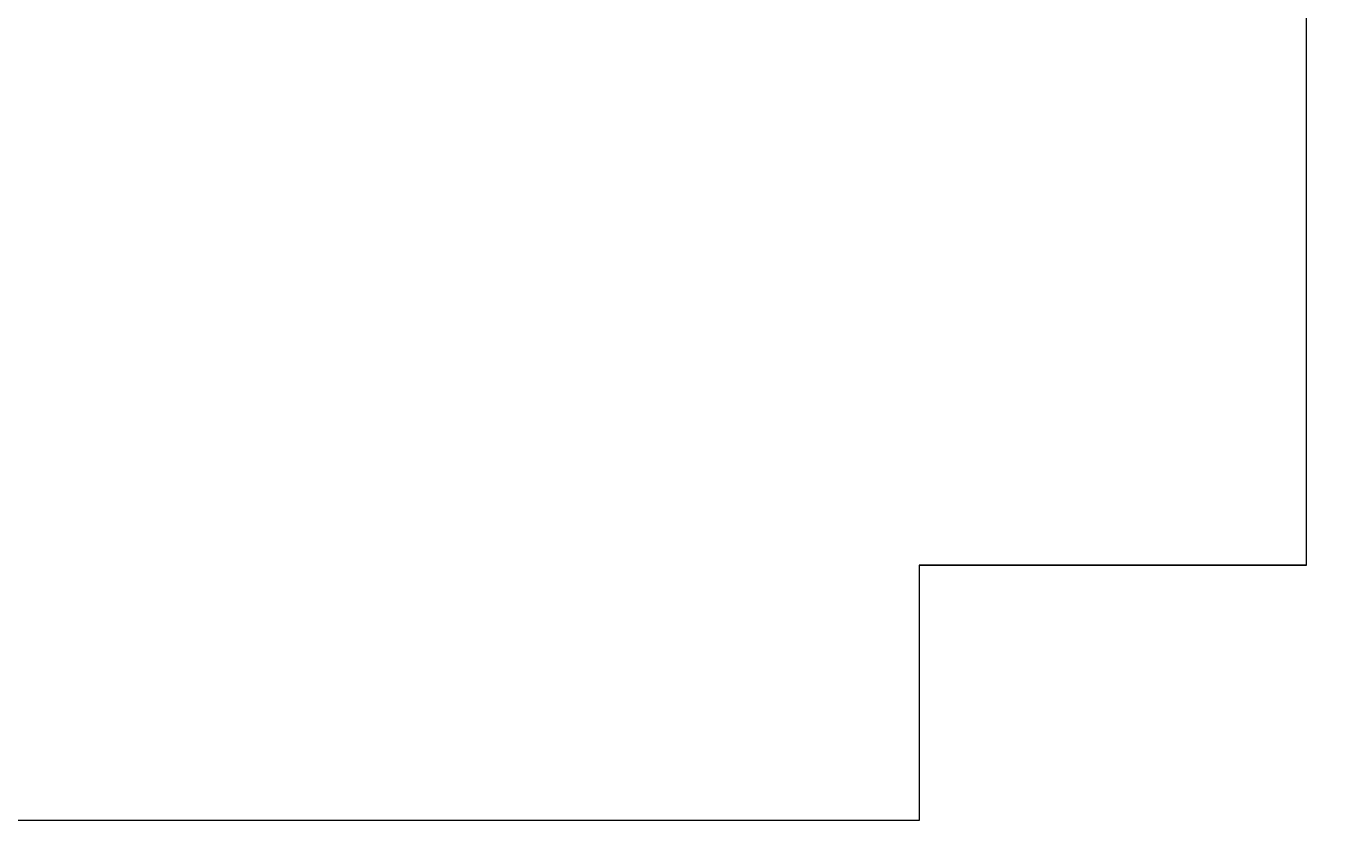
# Model space of a CAD drawing. Extents: x -24 to 2086, y -25 to 290.
# Tile 2 of 6: x 194 to 456, y -25 to 133. Entities that reach past the tile are written whole.
import ezdxf
from ezdxf import colors
from ezdxf.entities.mleader import LeaderData, LeaderLine
from ezdxf.math import Vec2, Vec3

# ---------------------------------------------------------------- set-up
doc = ezdxf.new("R2010")
doc.units = 0
doc.header["$MEASUREMENT"] = 0
doc.layers.add('B_ANNO_DIM', color=7, linetype='Continuous', lineweight=18)
doc.layers.add('B_ANNO_NOPLOT', color=47, linetype='Continuous', lineweight=18, plot=False)
doc.styles.add('Annotative', font='calibri.ttf', dxfattribs={"height": 0.0625})

# ---------------------------------------------------------------- blocks, each defined once
blk = doc.blocks.new('_Integral')
at = {"color": 0, "linetype": 'ByBlock', "lineweight": -2}
for centre, start, end in [((0.44, 0.12), 129, 195), ((-0.44, -0.12), 309, 15)]:
    blk.add_arc(centre, 0.454, start, end, dxfattribs=at)
blk = doc.blocks.new('INS_G54DET_BASE')
at = {"layer": 'B_ANNO_NOPLOT', "flags": 128}
blk.add_lwpolyline([(0, 0), (0, 315), (404.91, 315), (404.91, 298.57), (472.5, 298.57), (472.5, 50.62), (395.71, 50.62), (395.71, 0)], close=True, dxfattribs=at)
blk = doc.blocks.new('*U32')
at = {"layer": 'B_ANNO_NOPLOT', "flags": 128}
blk.add_lwpolyline([(0, -1073.1956), (0, -758.1956), (404.9096, -758.1956), (404.9096, -774.6267), (472.5, -774.6267), (472.5, -1022.5711), (395.7134, -1022.5711), (395.7134, -1073.1956)], close=True, dxfattribs=at)
at = {"layer": 'B_ANNO_DIM'}
ml = blk.add_multileader_mtext('Standard', dxfattribs=at)
ml.set_content('\\A1;{\\H0.7x;\\S1#2;}" X 8" X 2\'-2" NON-LAMINATED ELASTOMERIC BEARING PAD', color=256, style='Annotative')
ml.set_leader_properties(color=256, linetype='ByLayer', lineweight=-1)
ml.set_arrow_properties(name='INTEGRAL')
ml.build(insert=Vec2(0, 0))
ml.multileader.update_dxf_attribs({"dogleg_length": 0.0625, "arrow_head_size": 1.875, "scale": 30})
ctx = ml.context
ctx.base_point, ctx.scale, ctx.char_height, ctx.arrow_head_size, ctx.landing_gap_size, ctx.plane_origin = Vec3(73.8034, -973.497), 30, 1.875, 1.875, 0.9375, Vec3(126.5474, -985.4509)
notes = []
notes.append((ctx, [(0, (1, 1, 0), (111.4721, -973.497), (-1, 0), 1.875, [(0, [(125.7423, -982.9711)], 0, [])])]))
ctx.mtext.insert, ctx.mtext.width, ctx.mtext.defined_height, ctx.mtext.flow_direction = Vec3(74.7409, -972.5458), 36.673313, 11.3274, 5
for ctx, leaders in notes:
    for number, flags, end, landing, length, lines in leaders:
        leader = LeaderData()
        leader.index, (leader.has_last_leader_line, leader.has_dogleg_vector, leader.attachment_direction) = number, flags
        leader.last_leader_point, leader.dogleg_vector, leader.dogleg_length = Vec3(end), Vec3(landing), length
        for number, points, colour, breaks in lines:
            line = LeaderLine()
            line.index, line.vertices, line.color, line.breaks = number, Vec3.list(points), colors.encode_raw_color(colour), breaks
            leader.lines.append(line)
        ctx.leaders.append(leader)

msp = doc.modelspace()

# ---------------------------------------------------------------- block references
msp.add_blockref('*U32', (-24.4, 1048.41))

# ---------------------------------------------------------------- next in the draw order: block references
msp.add_blockref('INS_G54DET_BASE', (-24.4, -24.79))

doc.saveas('drawing.dxf')
